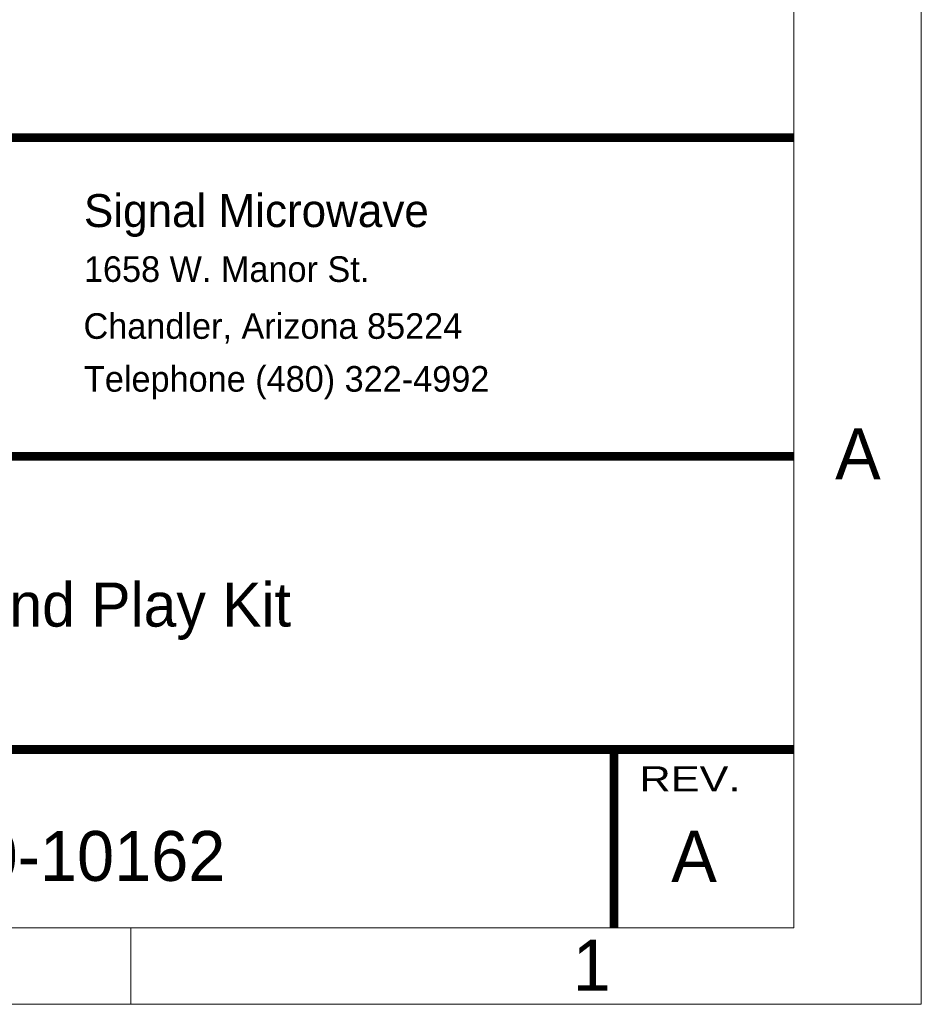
# Model space of a CAD drawing. Header units: inches. Extents: x 0 to 11.5, y 0 to 7.4.
# Tile 8 of 21: x 9.9 to 11.5, y 0 to 1.7. Entities that reach past the tile are written whole.
import ezdxf
from ezdxf.enums import TextEntityAlignment as Align

# ---------------------------------------------------------------- set-up
doc = ezdxf.new("R2010")
doc.units = ezdxf.units.IN
doc.layers.add('FAB', color=7, linetype='Continuous')
doc.styles.add('ROMAND', font='txt')
doc.styles.add('ROMANS', font='txt', dxfattribs={"height": 0.08})

msp = doc.modelspace()

# ---------------------------------------------------------------- linework, layer by layer
at = {"layer": 'FAB', "lineweight": 0}
msp.add_line((10.1377, 0.1294), (10.1377, 0), dxfattribs=at)
for points in [[(11.475, 0), (11.475, 7.425)], [(11.2593, 7.2956), (11.2593, 0.1294)], [(11.2593, 0.1294), (0.2157, 0.1294)], [(0, 0), (11.475, 0)]]:
    msp.add_lwpolyline(points, dxfattribs=at)
at = {"layer": 'FAB', "lineweight": 0, "const_width": 0.0149}
for points in [[(11.2593, 1.4662), (7.6262, 1.4662), (7.6262, 0.1294)], [(8.829, 0.9272), (11.2593, 0.9272)], [(8.829, 0.431), (11.2593, 0.431)], [(10.9549, 0.1294), (10.9549, 0.431)]]:
    msp.add_lwpolyline(points, dxfattribs=at)

# ---------------------------------------------------------------- texts
at = {"layer": 'FAB', "lineweight": 0}
for s, height, style, p in [('Signal Microwave', 0.055688, 'ROMAND', (10.0582, 1.315)), ('1658 W. Manor St. ', 0.043312, 'ROMANS', (10.0582, 1.2222)), ('Chandler, Arizona 85224 ', 0.043312, 'ROMANS', (10.0575, 1.1259)), ('Telephone (480) 322-4992', 0.043312, 'ROMANS', (10.0582, 1.0365)), ('A', 0.0863, 'ROMAND', (11.3293, 0.8883)), ('De-embedding Plug and Play Kit', 0.074531, 'ROMANS', (8.968, 0.639)), ('A', 0.0863, 'ROMAND', (11.052, 0.2072)), ('1', 0.0863, 'ROMAND', (10.8851, 0.023))]:
    msp.add_text(s, height=height, dxfattribs=dict(at, style=style)).set_placement(p)
at = {"layer": 'FAB', "lineweight": 0, "style": 'ROMANS', "width": 1.29}
msp.add_text('REV.', height=0.04243, dxfattribs=at).set_placement((11.0836, 0.3603), align=Align.CENTER)
at = {"layer": 'FAB', "lineweight": 0, "insert": (9.5321, 0.2932), "char_height": 0.084375, "width": 1.628624, "attachment_point": 1, "style": 'ROMANS'}
msp.add_mtext('907-000-10162', dxfattribs=at)

doc.saveas('drawing.dxf')
